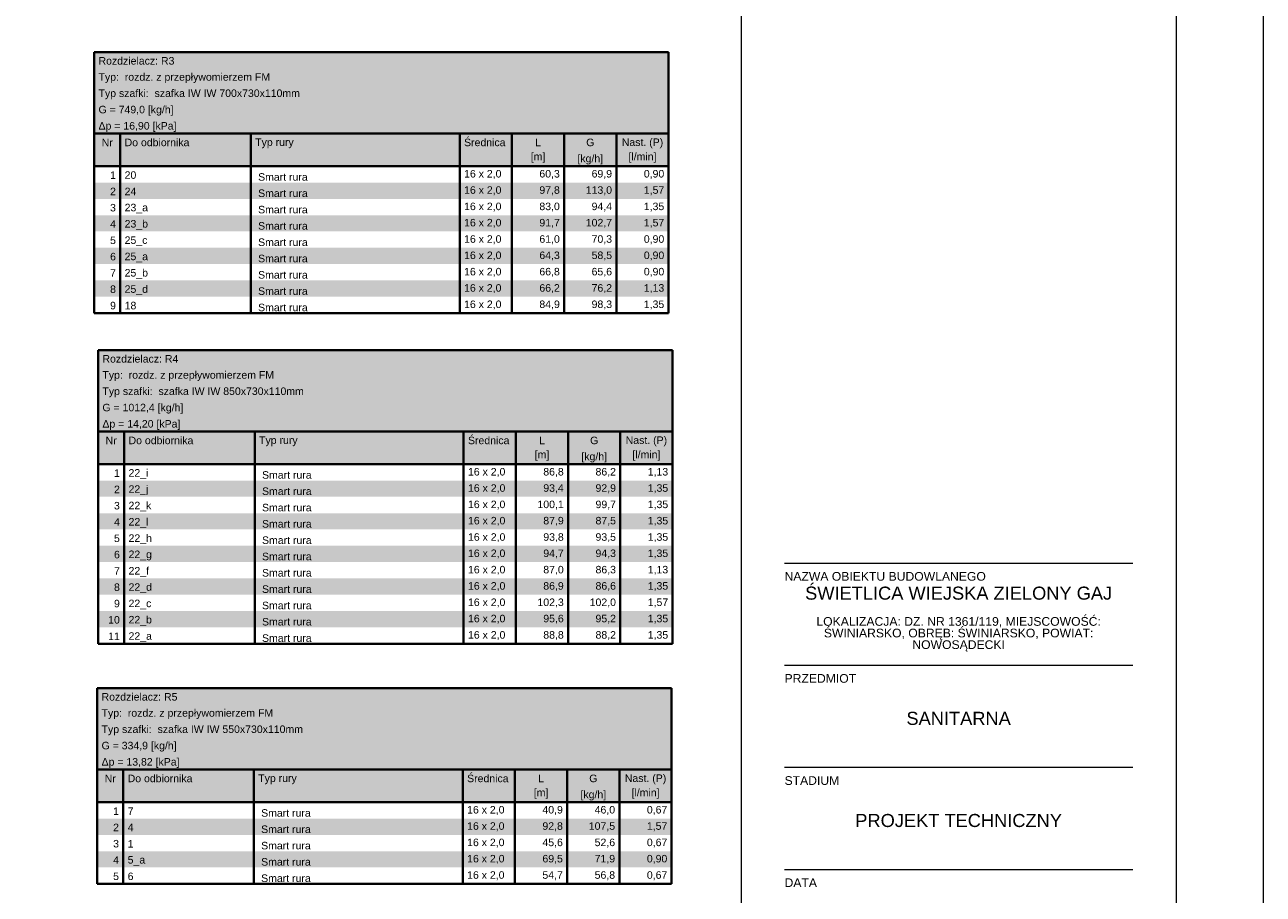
# Model space of a CAD drawing. Header units: millimetres. Extents: x 49908 to 79848, y -11883 to -3092.
# Tile 145 of 222: x 70425 to 71848, y -6333 to -5334. Entities that reach past the tile are written whole.
import ezdxf
from ezdxf.lldxf.tags import DXFTag

# ---------------------------------------------------------------- set-up
doc = ezdxf.new("R2010")
doc.units = ezdxf.units.MM
doc.layers.add('A_CIENKA', color=9, linetype='Continuous', lineweight=9)
doc.layers.add('IS_Tabelka_rozdzielacza', color=7, linetype='SOLID')
doc.styles.add('Arial', font='arial.ttf')
tags = doc.linetypes.add('SOLID', pattern=[10, 10, 0]).pattern_tags.tags
tags[6:7] = [DXFTag(74, 4), DXFTag(75, 0), DXFTag(340, '0'), DXFTag(46, 0.0), DXFTag(50, 0.0), DXFTag(44, 0.0), DXFTag(45, 0.0)]
tags[4:5] = [DXFTag(74, 4), DXFTag(75, 0), DXFTag(340, '0'), DXFTag(46, 0.0), DXFTag(50, 0.0), DXFTag(44, 0.0), DXFTag(45, 0.0)]

msp = doc.modelspace()

# ---------------------------------------------------------------- hatches: boundary and pattern name
at = {"layer": 'IS_Tabelka_rozdzielacza', "true_color": 0x939598}
for points in [[(70504.5, -5458.9), (70504.5, -5365.2), (71164.5, -5365.2), (71164.5, -5458.9)], [(70504.5, -5458.9), (70504.5, -5496.4), (71164.5, -5496.4), (71164.5, -5458.9)], [(70504.5, -5515.2), (70504.5, -5533.9), (71164.5, -5533.9), (71164.5, -5515.2)], [(70504.5, -5552.7), (70504.5, -5571.4), (71164.5, -5571.4), (71164.5, -5552.7)], [(70504.5, -5590.2), (70504.5, -5608.9), (71164.5, -5608.9), (71164.5, -5590.2)], [(70504.5, -5627.7), (70504.5, -5646.4), (71164.5, -5646.4), (71164.5, -5627.7)], [(70509, -5801.4), (70509, -5707.7), (71169, -5707.7), (71169, -5801.4)], [(70509, -5801.4), (70509, -5838.9), (71169, -5838.9), (71169, -5801.4)], [(70509, -5857.7), (70509, -5876.4), (71169, -5876.4), (71169, -5857.7)], [(70509, -5895.2), (70509, -5913.9), (71169, -5913.9), (71169, -5895.2)], [(70509, -5932.7), (70509, -5951.4), (71169, -5951.4), (71169, -5932.7)], [(70509, -5970.2), (70509, -5988.9), (71169, -5988.9), (71169, -5970.2)], [(70509, -6007.7), (70509, -6026.4), (71169, -6026.4), (71169, -6007.7)], [(70508, -6189.9), (70508, -6096.2), (71168, -6096.2), (71168, -6189.9)], [(70508, -6189.9), (70508, -6227.4), (71168, -6227.4), (71168, -6189.9)], [(70508, -6246.2), (70508, -6264.9), (71168, -6264.9), (71168, -6246.2)], [(70508, -6283.7), (70508, -6302.4), (71168, -6302.4), (71168, -6283.7)]]:
    msp.add_hatch(color=252, dxfattribs=at).paths.add_polyline_path(points)

# ---------------------------------------------------------------- linework, layer by layer
at = {"layer": 'A_CIENKA', "color": 2}
for p, q in [((71247.7, -4282.6), (71247.7, -7192.6)), ((71747.7, -4282.6), (71747.7, -7192.6)), ((71297.7, -5952.5), (71697.7, -5952.5)), ((71297.7, -6069.8), (71697.7, -6069.8)), ((71297.7, -6187.2), (71697.7, -6187.2)), ((71297.7, -6304.6), (71697.7, -6304.6))]:
    msp.add_line(p, q, dxfattribs=at)
at = {"layer": 'A_CIENKA', "color": 7, "true_color": 0xffffff}
msp.add_lwpolyline([(65907.7, -3092.1), (71847.7, -3092.1), (71847.7, -7292.6), (65907.7, -7292.6), (65907.7, -3092.1)], dxfattribs=at)
at = {"layer": 'A_CIENKA', "color": 2}
msp.add_lwpolyline([(66162.2, -3192.1), (71747.7, -3192.1), (71747.7, -7192.6), (66162.2, -7192.6)], close=True, dxfattribs=at)
at = {"layer": 'IS_Tabelka_rozdzielacza', "lineweight": 40, "ltscale": 0.01}
for p, q in [((70504.5, -5665.2), (70504.5, -5365.2)), ((70504.5, -5365.2), (71164.5, -5365.2)), ((71164.5, -5365.2), (71164.5, -5665.2)), ((70504.5, -5458.9), (71164.5, -5458.9)), ((70504.5, -5458.9), (70504.5, -5665.2)), ((70534.5, -5458.9), (70534.5, -5665.2)), ((70684.5, -5458.9), (70684.5, -5665.2)), ((70924.5, -5458.9), (70924.5, -5665.2)), ((70984.5, -5458.9), (70984.5, -5665.2)), ((71044.5, -5458.9), (71044.5, -5665.2)), ((71104.5, -5458.9), (71104.5, -5665.2)), ((70504.5, -5496.4), (71164.5, -5496.4)), ((70504.5, -5665.2), (71164.5, -5665.2)), ((70509, -6045.2), (70509, -5707.7)), ((70509, -5707.7), (71169, -5707.7)), ((71169, -5707.7), (71169, -6045.2)), ((70509, -5801.4), (71169, -5801.4)), ((70509, -5801.4), (70509, -6045.2)), ((70539, -5801.4), (70539, -6045.2)), ((70689, -5801.4), (70689, -6045.2)), ((70929, -5801.4), (70929, -6045.2)), ((70989, -5801.4), (70989, -6045.2)), ((71049, -5801.4), (71049, -6045.2)), ((71109, -5801.4), (71109, -6045.2)), ((70509, -5838.9), (71169, -5838.9)), ((70509, -6045.2), (71169, -6045.2)), ((70508, -6321.2), (70508, -6096.2)), ((70508, -6096.2), (71168, -6096.2)), ((71168, -6096.2), (71168, -6321.2)), ((70508, -6189.9), (71168, -6189.9)), ((70508, -6189.9), (70508, -6321.2)), ((70538, -6189.9), (70538, -6321.2)), ((70688, -6189.9), (70688, -6321.2)), ((70928, -6189.9), (70928, -6321.2)), ((70988, -6189.9), (70988, -6321.2)), ((71048, -6189.9), (71048, -6321.2)), ((71108, -6189.9), (71108, -6321.2)), ((70508, -6227.4), (71168, -6227.4)), ((70508, -6321.2), (71168, -6321.2))]:
    msp.add_line(p, q, dxfattribs=at)

# ---------------------------------------------------------------- texts
at = {"layer": 'A_CIENKA', "color": 2, "ltscale": 80, "char_height": 10, "attachment_point": 1, "style": 'Arial'}
for s, insert, width in [('NAZWA OBIEKTU BUDOWLANEGO', (71297.7, -5962.8), 390.836), ('{\\fArial|b0|i0|c238|p34;PRZEDMIOT}', (71297.7, -6080.1), 135.734), ('{\\fArial|b0|i0|c238|p34;STADIUM}', (71297.7, -6197.5), 135.734), ('DATA', (71297.7, -6314.9), 135.734)]:
    msp.add_mtext(s, dxfattribs=dict(at, insert=insert, width=width))
at = {"layer": 'A_CIENKA', "color": 2, "char_height": 15, "width": 400, "attachment_point": 1, "style": 'Arial'}
for s, insert in [('\\pxsm0.8,qc;ŚWIETLICA WIEJSKA ZIELONY GAJ\\P\\psm0.6;\\P\\psm0.8;{\\H0.66667x;LOKALIZACJA: DZ. NR 1361/119, MIEJSCOWOŚĆ: ŚWINIARSKO, OBRĘB: ŚWINIARSKO, POWIAT: NOWOSĄDECKI}', (71297.7, -5979.6)), ('\\pxqc;SANITARNA', (71297.7, -6123.5)), ('\\pxqc;PROJEKT TECHNICZNY', (71297.7, -6240.9))]:
    msp.add_mtext(s, dxfattribs=dict(at, insert=insert))
at = {"layer": 'IS_Tabelka_rozdzielacza', "ltscale": 0.01, "char_height": 8.64}
for s, insert, attachment_point in [('\\fArial|b0|i0;Rozdzielacz: R3', (70509.5, -5379.7), 7), ('{\\fArial|b0|i0|c0|p34;Typ:  rozdz. z przepływomierzem FM}', (70509.5, -5400.7), 7), ('{\\fArial|b0|i0|c0|p34;Typ szafki:  szafka IW IW 700x730x110mm}', (70509.5, -5419.4), 7), ('\\fArial|b0|i0;G = 749,0 [kg/h]', (70509.5, -5438.2), 7), ('\\fArial|b0|i0;Δp = 16,90 [kPa]', (70509.5, -5456.9), 7), ('\\fArial|b0|i0;Średnica', (70929.5, -5473.5), 7), ('\\fArial|b0|i0;Nr', (70519.5, -5473.5), 8), ('\\fArial|b0|i0;Do odbiornika', (70539.5, -5473.5), 7), ('\\fArial|b0|i0;Typ rury', (70689.5, -5475.7), 7), ('\\fArial|b0|i0;L', (71014.5, -5473.5), 8), ('\\fArial|b0|i0;G', (71074.5, -5473.5), 8), ('\\fArial|b0|i0;Nast. (P)', (71134.5, -5475.7), 8), ('\\fArial|b0|i0;[m]', (71014.5, -5492.2), 8), ('\\fArial|b0|i0;[kg/h]', (71074.5, -5494.4), 8), ('\\fArial|b0|i0;[l/min]', (71134.5, -5492.2), 8), ('\\fArial|b0|i0;1', (70529.5, -5511), 9), ('\\fArial|b0|i0;20', (70539.5, -5511), 7), ('{\\fArial|b0|i0|c0|p0; Smart rura}', (70689.5, -5513.2), 7), ('\\fArial|b0|i0;16 x 2,0', (70929.5, -5511), 7), ('\\fArial|b0|i0;60,3', (71039.5, -5511), 9), ('\\fArial|b0|i0;69,9', (71099.5, -5511), 9), ('\\fArial|b0|i0;0,90 ', (71159.5, -5511), 9), ('\\fArial|b0|i0;2', (70529.5, -5529.7), 9), ('\\fArial|b0|i0;24', (70539.5, -5529.7), 7), ('{\\fArial|b0|i0|c0|p0; Smart rura}', (70689.5, -5531.9), 7), ('\\fArial|b0|i0;16 x 2,0', (70929.5, -5529.7), 7), ('\\fArial|b0|i0;97,8', (71039.5, -5529.7), 9), ('\\fArial|b0|i0;113,0', (71099.5, -5529.7), 9), ('\\fArial|b0|i0;1,57 ', (71159.5, -5529.7), 9), ('\\fArial|b0|i0;3', (70529.5, -5548.5), 9), ('\\fArial|b0|i0;23_a', (70539.5, -5550.7), 7), ('{\\fArial|b0|i0|c0|p0; Smart rura}', (70689.5, -5550.7), 7), ('\\fArial|b0|i0;16 x 2,0', (70929.5, -5548.5), 7), ('\\fArial|b0|i0;83,0', (71039.5, -5548.5), 9), ('\\fArial|b0|i0;94,4', (71099.5, -5548.5), 9), ('\\fArial|b0|i0;1,35 ', (71159.5, -5548.5), 9), ('\\fArial|b0|i0;4', (70529.5, -5567.2), 9), ('\\fArial|b0|i0;23_b', (70539.5, -5569.4), 7), ('{\\fArial|b0|i0|c0|p0; Smart rura}', (70689.5, -5569.4), 7), ('\\fArial|b0|i0;16 x 2,0', (70929.5, -5567.2), 7), ('\\fArial|b0|i0;91,7', (71039.5, -5567.2), 9), ('\\fArial|b0|i0;102,7', (71099.5, -5567.2), 9), ('\\fArial|b0|i0;1,57 ', (71159.5, -5567.2), 9), ('\\fArial|b0|i0;5', (70529.5, -5586), 9), ('\\fArial|b0|i0;16 x 2,0', (70929.5, -5586), 7), ('\\fArial|b0|i0;61,0', (71039.5, -5586), 9), ('\\fArial|b0|i0;70,3', (71099.5, -5586), 9), ('\\fArial|b0|i0;0,90 ', (71159.5, -5586), 9), ('\\fArial|b0|i0;25_c', (70539.5, -5588.2), 7), ('{\\fArial|b0|i0|c0|p0; Smart rura}', (70689.5, -5588.2), 7), ('\\fArial|b0|i0;6', (70529.5, -5604.7), 9), ('\\fArial|b0|i0;25_a', (70539.5, -5606.9), 7), ('{\\fArial|b0|i0|c0|p0; Smart rura}', (70689.5, -5606.9), 7), ('\\fArial|b0|i0;16 x 2,0', (70929.5, -5604.7), 7), ('\\fArial|b0|i0;64,3', (71039.5, -5604.7), 9), ('\\fArial|b0|i0;58,5', (71099.5, -5604.7), 9), ('\\fArial|b0|i0;0,90 ', (71159.5, -5604.7), 9), ('\\fArial|b0|i0;7', (70529.5, -5623.5), 9), ('\\fArial|b0|i0;25_b', (70539.5, -5625.7), 7), ('{\\fArial|b0|i0|c0|p0; Smart rura}', (70689.5, -5625.7), 7), ('\\fArial|b0|i0;16 x 2,0', (70929.5, -5623.5), 7), ('\\fArial|b0|i0;66,8', (71039.5, -5623.5), 9), ('\\fArial|b0|i0;65,6', (71099.5, -5623.5), 9), ('\\fArial|b0|i0;0,90 ', (71159.5, -5623.5), 9), ('\\fArial|b0|i0;8', (70529.5, -5642.2), 9), ('\\fArial|b0|i0;16 x 2,0', (70929.5, -5642.2), 7), ('\\fArial|b0|i0;66,2', (71039.5, -5642.2), 9), ('\\fArial|b0|i0;76,2', (71099.5, -5642.2), 9), ('\\fArial|b0|i0;1,13 ', (71159.5, -5642.2), 9), ('\\fArial|b0|i0;25_d', (70539.5, -5644.4), 7), ('{\\fArial|b0|i0|c0|p0; Smart rura}', (70689.5, -5644.4), 7), ('\\fArial|b0|i0;9', (70529.5, -5661), 9), ('\\fArial|b0|i0;18', (70539.5, -5661), 7), ('{\\fArial|b0|i0|c0|p0; Smart rura}', (70689.5, -5663.2), 7), ('\\fArial|b0|i0;16 x 2,0', (70929.5, -5661), 7), ('\\fArial|b0|i0;84,9', (71039.5, -5661), 9), ('\\fArial|b0|i0;98,3', (71099.5, -5661), 9), ('\\fArial|b0|i0;1,35 ', (71159.5, -5661), 9), ('\\fArial|b0|i0;Rozdzielacz: R4', (70514, -5722.2), 7), ('{\\fArial|b0|i0|c0|p34;Typ:  rozdz. z przepływomierzem FM}', (70514, -5743.2), 7), ('{\\fArial|b0|i0|c0|p34;Typ szafki:  szafka IW IW 850x730x110mm}', (70514, -5761.9), 7), ('\\fArial|b0|i0;G = 1012,4 [kg/h]', (70514, -5780.7), 7), ('\\fArial|b0|i0;Δp = 14,20 [kPa]', (70514, -5799.4), 7), ('\\fArial|b0|i0;Nr', (70524, -5816), 8), ('\\fArial|b0|i0;Do odbiornika', (70544, -5816), 7), ('\\fArial|b0|i0;Typ rury', (70694, -5818.2), 7), ('\\fArial|b0|i0;Średnica', (70934, -5816), 7), ('\\fArial|b0|i0;L', (71019, -5816), 8), ('\\fArial|b0|i0;G', (71079, -5816), 8), ('\\fArial|b0|i0;Nast. (P)', (71139, -5818.2), 8), ('\\fArial|b0|i0;[m]', (71019, -5834.7), 8), ('\\fArial|b0|i0;[kg/h]', (71079, -5836.9), 8), ('\\fArial|b0|i0;[l/min]', (71139, -5834.7), 8), ('\\fArial|b0|i0;1', (70534, -5853.5), 9), ('\\fArial|b0|i0;22_i', (70544, -5855.7), 7), ('{\\fArial|b0|i0|c0|p0; Smart rura}', (70694, -5855.7), 7), ('\\fArial|b0|i0;16 x 2,0', (70934, -5853.5), 7), ('\\fArial|b0|i0;86,8', (71044, -5853.5), 9), ('\\fArial|b0|i0;86,2', (71104, -5853.5), 9), ('\\fArial|b0|i0;1,13 ', (71164, -5853.5), 9), ('\\fArial|b0|i0;2', (70534, -5872.2), 9), ('\\fArial|b0|i0;22_j', (70544, -5874.4), 7), ('{\\fArial|b0|i0|c0|p0; Smart rura}', (70694, -5874.4), 7), ('\\fArial|b0|i0;16 x 2,0', (70934, -5872.2), 7), ('\\fArial|b0|i0;93,4', (71044, -5872.2), 9), ('\\fArial|b0|i0;92,9', (71104, -5872.2), 9), ('\\fArial|b0|i0;1,35 ', (71164, -5872.2), 9), ('\\fArial|b0|i0;3', (70534, -5891), 9), ('\\fArial|b0|i0;22_k', (70544, -5893.2), 7), ('{\\fArial|b0|i0|c0|p0; Smart rura}', (70694, -5893.2), 7), ('\\fArial|b0|i0;16 x 2,0', (70934, -5891), 7), ('\\fArial|b0|i0;100,1', (71044, -5891), 9), ('\\fArial|b0|i0;99,7', (71104, -5891), 9), ('\\fArial|b0|i0;1,35 ', (71164, -5891), 9), ('\\fArial|b0|i0;4', (70534, -5909.7), 9), ('\\fArial|b0|i0;22_l', (70544, -5911.9), 7), ('{\\fArial|b0|i0|c0|p0; Smart rura}', (70694, -5911.9), 7), ('\\fArial|b0|i0;16 x 2,0', (70934, -5909.7), 7), ('\\fArial|b0|i0;87,9', (71044, -5909.7), 9), ('\\fArial|b0|i0;87,5', (71104, -5909.7), 9), ('\\fArial|b0|i0;1,35 ', (71164, -5909.7), 9), ('\\fArial|b0|i0;5', (70534, -5928.5), 9), ('\\fArial|b0|i0;22_h', (70544, -5930.7), 7), ('{\\fArial|b0|i0|c0|p0; Smart rura}', (70694, -5930.7), 7), ('\\fArial|b0|i0;16 x 2,0', (70934, -5928.5), 7), ('\\fArial|b0|i0;93,8', (71044, -5928.5), 9), ('\\fArial|b0|i0;93,5', (71104, -5928.5), 9), ('\\fArial|b0|i0;1,35 ', (71164, -5928.5), 9), ('\\fArial|b0|i0;6', (70534, -5947.2), 9), ('\\fArial|b0|i0;22_g', (70544, -5949.4), 7), ('{\\fArial|b0|i0|c0|p0; Smart rura}', (70694, -5949.4), 7), ('\\fArial|b0|i0;16 x 2,0', (70934, -5947.2), 7), ('\\fArial|b0|i0;94,7', (71044, -5947.2), 9), ('\\fArial|b0|i0;94,3', (71104, -5947.2), 9), ('\\fArial|b0|i0;1,35 ', (71164, -5947.2), 9), ('\\fArial|b0|i0;7', (70534, -5966), 9), ('\\fArial|b0|i0;22_f', (70544, -5968.2), 7), ('{\\fArial|b0|i0|c0|p0; Smart rura}', (70694, -5968.2), 7), ('\\fArial|b0|i0;16 x 2,0', (70934, -5966), 7), ('\\fArial|b0|i0;87,0', (71044, -5966), 9), ('\\fArial|b0|i0;86,3', (71104, -5966), 9), ('\\fArial|b0|i0;1,13 ', (71164, -5966), 9), ('\\fArial|b0|i0;8', (70534, -5984.7), 9), ('\\fArial|b0|i0;16 x 2,0', (70934, -5984.7), 7), ('\\fArial|b0|i0;86,9', (71044, -5984.7), 9), ('\\fArial|b0|i0;86,6', (71104, -5984.7), 9), ('\\fArial|b0|i0;1,35 ', (71164, -5984.7), 9), ('\\fArial|b0|i0;22_d', (70544, -5986.9), 7), ('{\\fArial|b0|i0|c0|p0; Smart rura}', (70694, -5986.9), 7), ('\\fArial|b0|i0;9', (70534, -6003.5), 9), ('\\fArial|b0|i0;22_c', (70544, -6005.7), 7), ('{\\fArial|b0|i0|c0|p0; Smart rura}', (70694, -6005.7), 7), ('\\fArial|b0|i0;16 x 2,0', (70934, -6003.5), 7), ('\\fArial|b0|i0;102,3', (71044, -6003.5), 9), ('\\fArial|b0|i0;102,0', (71104, -6003.5), 9), ('\\fArial|b0|i0;1,57 ', (71164, -6003.5), 9), ('\\fArial|b0|i0;10', (70534, -6022.2), 9), ('\\fArial|b0|i0;22_b', (70544, -6024.4), 7), ('{\\fArial|b0|i0|c0|p0; Smart rura}', (70694, -6024.4), 7), ('\\fArial|b0|i0;16 x 2,0', (70934, -6022.2), 7), ('\\fArial|b0|i0;95,6', (71044, -6022.2), 9), ('\\fArial|b0|i0;95,2', (71104, -6022.2), 9), ('\\fArial|b0|i0;1,35 ', (71164, -6022.2), 9), ('\\fArial|b0|i0;11', (70534, -6041), 9), ('\\fArial|b0|i0;16 x 2,0', (70934, -6041), 7), ('\\fArial|b0|i0;88,8', (71044, -6041), 9), ('\\fArial|b0|i0;88,2', (71104, -6041), 9), ('\\fArial|b0|i0;1,35 ', (71164, -6041), 9), ('\\fArial|b0|i0;22_a', (70544, -6043.2), 7), ('{\\fArial|b0|i0|c0|p0; Smart rura}', (70694, -6043.2), 7), ('\\fArial|b0|i0;Rozdzielacz: R5', (70513, -6110.7), 7), ('{\\fArial|b0|i0|c0|p34;Typ:  rozdz. z przepływomierzem FM}', (70513, -6131.7), 7), ('{\\fArial|b0|i0|c0|p34;Typ szafki:  szafka IW IW 550x730x110mm}', (70513, -6150.4), 7), ('\\fArial|b0|i0;G = 334,9 [kg/h]', (70513, -6169.2), 7), ('\\fArial|b0|i0;Δp = 13,82 [kPa]', (70513, -6187.9), 7), ('\\fArial|b0|i0;Nr', (70523, -6204.5), 8), ('\\fArial|b0|i0;Do odbiornika', (70543, -6204.5), 7), ('\\fArial|b0|i0;Typ rury', (70693, -6206.7), 7), ('\\fArial|b0|i0;Średnica', (70933, -6204.5), 7), ('\\fArial|b0|i0;L', (71018, -6204.5), 8), ('\\fArial|b0|i0;G', (71078, -6204.5), 8), ('\\fArial|b0|i0;Nast. (P)', (71138, -6206.7), 8), ('\\fArial|b0|i0;[m]', (71018, -6223.2), 8), ('\\fArial|b0|i0;[kg/h]', (71078, -6225.4), 8), ('\\fArial|b0|i0;[l/min]', (71138, -6223.2), 8), ('\\fArial|b0|i0;1', (70533, -6242), 9), ('\\fArial|b0|i0;7', (70543, -6242), 7), ('{\\fArial|b0|i0|c0|p0; Smart rura}', (70693, -6244.2), 7), ('\\fArial|b0|i0;16 x 2,0', (70933, -6242), 7), ('\\fArial|b0|i0;40,9', (71043, -6242), 9), ('\\fArial|b0|i0;46,0', (71103, -6242), 9), ('\\fArial|b0|i0;0,67 ', (71163, -6242), 9), ('\\fArial|b0|i0;2', (70533, -6260.7), 9), ('\\fArial|b0|i0;4', (70543, -6260.7), 7), ('{\\fArial|b0|i0|c0|p0; Smart rura}', (70693, -6262.9), 7), ('\\fArial|b0|i0;16 x 2,0', (70933, -6260.7), 7), ('\\fArial|b0|i0;92,8', (71043, -6260.7), 9), ('\\fArial|b0|i0;107,5', (71103, -6260.7), 9), ('\\fArial|b0|i0;1,57 ', (71163, -6260.7), 9), ('\\fArial|b0|i0;3', (70533, -6279.5), 9), ('\\fArial|b0|i0;1', (70543, -6279.5), 7), ('{\\fArial|b0|i0|c0|p0; Smart rura}', (70693, -6281.7), 7), ('\\fArial|b0|i0;16 x 2,0', (70933, -6279.5), 7), ('\\fArial|b0|i0;45,6', (71043, -6279.5), 9), ('\\fArial|b0|i0;52,6', (71103, -6279.5), 9), ('\\fArial|b0|i0;0,67 ', (71163, -6279.5), 9), ('\\fArial|b0|i0;4', (70533, -6298.2), 9), ('\\fArial|b0|i0;5_a', (70543, -6300.4), 7), ('{\\fArial|b0|i0|c0|p0; Smart rura}', (70693, -6300.4), 7), ('\\fArial|b0|i0;16 x 2,0', (70933, -6298.2), 7), ('\\fArial|b0|i0;69,5', (71043, -6298.2), 9), ('\\fArial|b0|i0;71,9', (71103, -6298.2), 9), ('\\fArial|b0|i0;0,90 ', (71163, -6298.2), 9), ('\\fArial|b0|i0;5', (70533, -6317), 9), ('\\fArial|b0|i0;6', (70543, -6317), 7), ('{\\fArial|b0|i0|c0|p0; Smart rura}', (70693, -6319.2), 7), ('\\fArial|b0|i0;16 x 2,0', (70933, -6317), 7), ('\\fArial|b0|i0;54,7', (71043, -6317), 9), ('\\fArial|b0|i0;56,8', (71103, -6317), 9), ('\\fArial|b0|i0;0,67 ', (71163, -6317), 9)]:
    msp.add_mtext(s, dxfattribs=dict(at, insert=insert, attachment_point=attachment_point))

doc.saveas('drawing.dxf')
